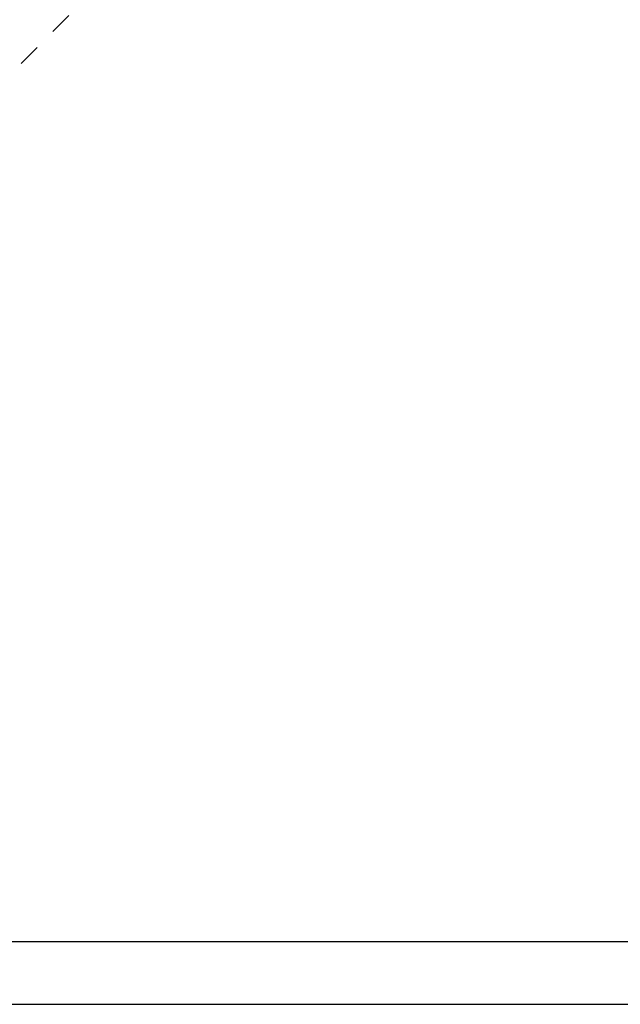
# Model space of a CAD drawing. Header units: millimetres. Extents: x -1999051 to 910003, y -179169 to 459591.
# Tile 7 of 256: x -1847208 to -1823193, y -179169 to -139778. Entities that reach past the tile are written whole.
import ezdxf

# ---------------------------------------------------------------- set-up
doc = ezdxf.new("R2010")
doc.units = ezdxf.units.MM
doc.linetypes.add('Д_ТРОТ_ТРУБА', pattern=[3, 1.5, -1.5])
doc.layers.add('(025) Дорога', color=7, linetype='Continuous')

# ---------------------------------------------------------------- blocks, each defined once
blk = doc.blocks.new('A11111111111')
blk.add_lwpolyline([(-186450, -2503181), (654550, -2503181), (654550, -1909181), (-186450, -1909181)], close=True)
blk.add_lwpolyline([(649550, -2498181), (-166450, -2498181), (-166450, -1914181), (649550, -1914181), (649550, -2498181)])
blk = doc.blocks.new('A$C05d28b1e')
at = {"layer": '(025) Дорога', "linetype": 'Д_ТРОТ_ТРУБА', "ltscale": 600, "flags": 128}
blk.add_lwpolyline([(150815, 142076), (135921, 113311), (125552, 93370), (117383, 77821), (104208, 56333), (99627, 49152), (88708, 25275), (72217, 300), (60109, -13961), (40976, -33812), (21855, -53057), (7525, -67385), (-21145, -96032), (-41237, -115998), (-56020, -131074), (-73097, -148290), (-76079, -151266)], dxfattribs=at)

msp = doc.modelspace()

# ---------------------------------------------------------------- block references
at = {"xscale": 0.5, "yscale": 0.5, "zscale": 0.5}
msp.add_blockref('A11111111111', (-1902886, 1072421.39), dxfattribs=at)

# ---------------------------------------------------------------- next in the draw order: block references
at = {"color": 5, "lineweight": 50}
msp.add_blockref('A$C05d28b1e', (-1781886.09, -1136.91), dxfattribs=at)

doc.saveas('drawing.dxf')
